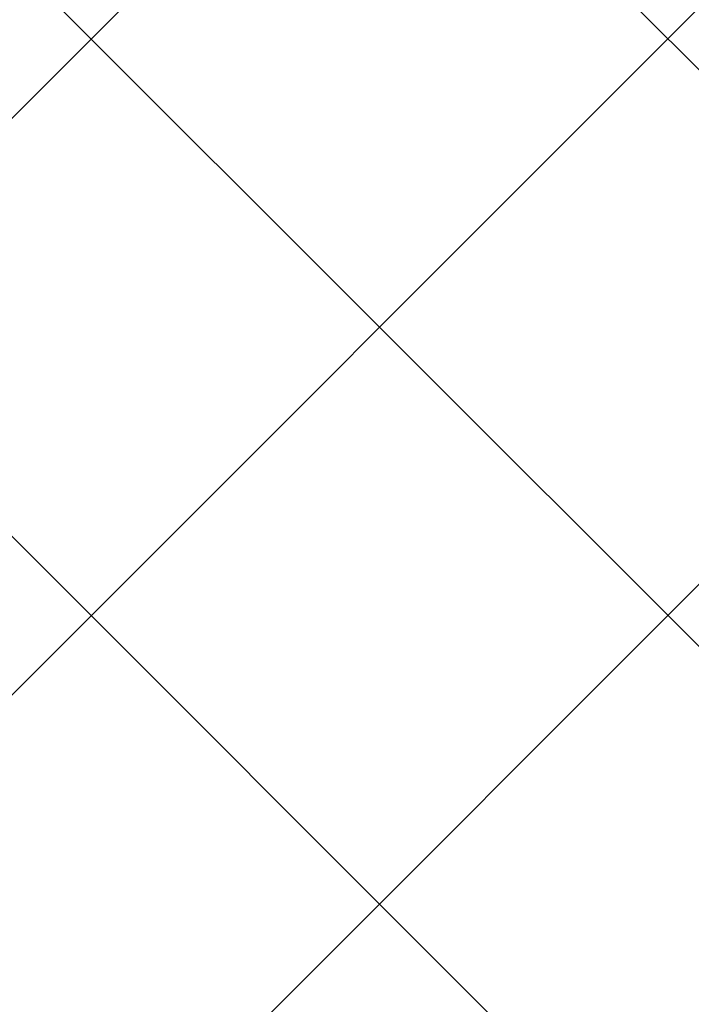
# Model space of a CAD drawing. Header units: metres. Extents: x 5515420 to 5516573, y 5683131 to 5683463.
# Tile 33 of 94: x 5516084.325 to 5516084.847, y 5683295.998 to 5683296.764. Entities that reach past the tile are written whole.
import ezdxf

# ---------------------------------------------------------------- set-up
doc = ezdxf.new("R2010")
doc.units = ezdxf.units.M
doc.layers.add('A-Nawierzchnie', color=41, linetype='CONTINUOUS')
doc.layers.add('A-Plac-Zabaw', color=81, linetype='CONTINUOUS')

msp = doc.modelspace()

# ---------------------------------------------------------------- hatches: boundary and pattern name
at = {"layer": 'A-Nawierzchnie', "linetype": 'ByBlock', "true_color": 0xb7e0ab, "transparency": 33554687}
h = msp.add_hatch(dxfattribs=at)
h.set_pattern_fill('ANSI37', color=9, scale=0.1, style=0)
h.set_pattern_definition([(45, (615.2743167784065, 129.3192508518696), (-0.2245064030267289, 0.2245064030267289), []), (135, (615.2743167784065, 129.3192508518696), (-0.2245064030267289, -0.2245064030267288), [])])
h.paths.add_polyline_path([(5516099.6639383, 5683319.509563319), (5516093.18050492, 5683320.492467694, 0.02400827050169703), (5516090.889116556, 5683320.728043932), (5516071.666547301, 5683321.775596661, -0.02484724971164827), (5516069.295594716, 5683322.023371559), (5516062.302756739, 5683323.108692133, -0.3638266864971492), (5516061.032989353, 5683324.559218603), (5516063.231110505, 5683324.230619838), (5516064.490548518, 5683332.646905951), (5516062.29494606, 5683332.975128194), (5516065.4430103, 5683353.379441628, 0.414213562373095), (5516062.9339508, 5683356.800643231), (5516050.08979864, 5683358.776220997, 0.4141947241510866), (5516046.668626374, 5683356.267352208), (5516042.257273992, 5683327.598946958, 0.4142317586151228), (5516044.766305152, 5683324.177561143), (5516053.343595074, 5683322.858275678, -0.02007901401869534), (5516053.579985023, 5683322.812134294), (5516052.668604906, 5683316.935679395), (5516054.150876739, 5683316.705803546), (5516053.920999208, 5683315.223525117), (5516046.954293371, 5683316.304038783), (5516046.53358273, 5683313.591470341), (5516044.962368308, 5683313.835160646), (5516043.961552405, 5683307.382313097), (5516045.532766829, 5683307.138622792), (5516044.092847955, 5683297.854620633), (5516044.241075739, 5683297.831630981), (5516044.011179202, 5683296.349353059), (5516069.871986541, 5683292.33842502), (5516070.101883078, 5683293.820702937), (5516070.250110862, 5683293.797713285), (5516071.690029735, 5683303.081715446), (5516073.26124416, 5683302.838025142), (5516074.262060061, 5683309.290872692), (5516072.690845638, 5683309.534562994), (5516073.111556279, 5683312.247131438), (5516066.144886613, 5683313.327639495), (5516066.374772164, 5683314.809910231), (5516068.140582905, 5683314.536067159), (5516068.712784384, 5683314.452779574), (5516069.444190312, 5683314.361830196), (5516070.42180041, 5683314.267207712), (5516071.256411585, 5683314.210627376), (5516075.58645081, 5683313.974792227), (5516074.85022779, 5683300.465115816), (5516082.256583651, 5683299.380121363), (5516080.796957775, 5683289.416467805), (5516090.875183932, 5683287.94005766), (5516092.610210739, 5683299.78364581), (5516076.426464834, 5683302.154484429), (5516076.852947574, 5683309.980433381), (5516087.948828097, 5683309.370979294), (5516088.305421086, 5683315.861425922), (5516090.617040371, 5683315.735451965, -0.02400827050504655), (5516092.431056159, 5683315.548954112), (5516098.599416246, 5683314.613815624), (5516098.31852322, 5683313.306826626), (5516091.99430035, 5683314.28274265), (5516090.39067605, 5683303.90295513), (5516099.094000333, 5683302.561238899), (5516096.496908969, 5683285.74680292), (5516069.794551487, 5683289.86845434), (5516048.342630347, 5683290.09877717), (5516034.965910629, 5683291.963955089), (5516037.042734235, 5683305.715577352), (5516039.999341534, 5683324.308768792), (5516043.122031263, 5683343.075807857), (5516045.796543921, 5683360.442185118), (5516068.332659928, 5683356.975872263), (5516067.979837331, 5683322.47700484), (5516099.929928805, 5683320.735853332)])
at = {"layer": 'A-Nawierzchnie', "linetype": 'ByBlock', "true_color": 0xffffc6, "transparency": 33554687}
h = msp.add_hatch(dxfattribs=at)
h.set_pattern_fill('ANSI37', scale=0.1, style=0)
h.set_pattern_definition([(45, (0, 0), (-0.2245064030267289, 0.2245064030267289), []), (135, (0, 0), (-0.2245064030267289, -0.2245064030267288), [])])
h.paths.add_polyline_path([(5516082.256583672, 5683299.380121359), (5516082.401531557, 5683300.369560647), (5516091.589262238, 5683299.023603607), (5516090.115141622, 5683288.961006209), (5516081.817906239, 5683290.176510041), (5516083.147078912, 5683299.249668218)])

# ---------------------------------------------------------------- linework, layer by layer
at = {"layer": 'A-Plac-Zabaw', "ltscale": 0.1}
msp.add_lwpolyline([(5516085.012072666, 5683294.346946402), (5516085.29346199, 5683296.52887675, 0.414213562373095), (5516084.429579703, 5683297.648567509), (5516083.784918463, 5683297.731705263, 0.414213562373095), (5516082.665227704, 5683296.867822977), (5516082.383838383, 5683294.685892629, 0.414213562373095), (5516083.247720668, 5683293.566201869), (5516083.892381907, 5683293.483064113, 0.414213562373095)], format="xyb", close=True, dxfattribs=at)

doc.saveas('drawing.dxf')
